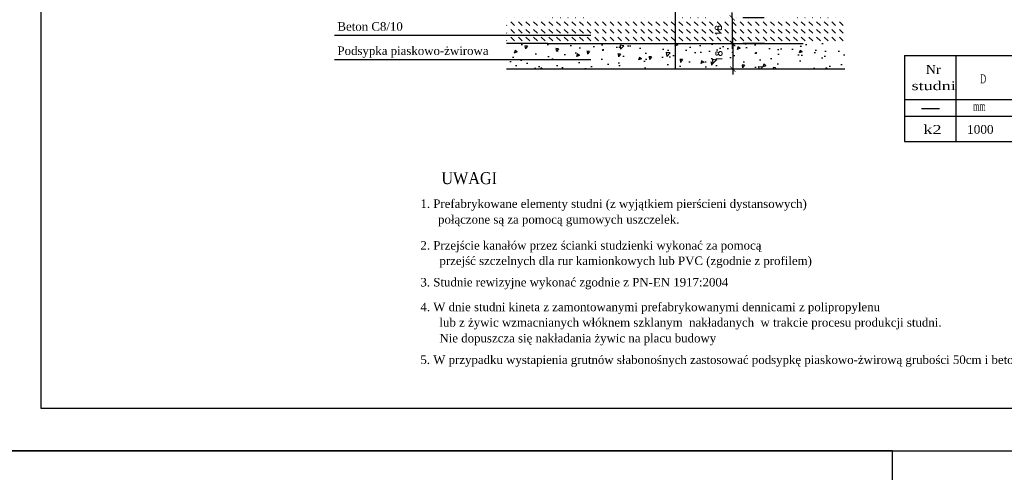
# Model space of a CAD drawing. Header units: millimetres. Extents: x -585 to 636, y -2124 to -85.
# Tile 8 of 19: x 221 to 452, y -981 to -875. Entities that reach past the tile are written whole.
import ezdxf
from ezdxf.enums import TextEntityAlignment as Align

# ---------------------------------------------------------------- set-up
doc = ezdxf.new("R2010")
doc.units = ezdxf.units.MM
doc.header["$LTSCALE"] = 2
doc.linetypes.add('AUSGEZOGEN', pattern=[0])
doc.linetypes.add('DASHDOT', pattern=[25.4, 12.7, -6.35, 0, -6.35])
for name, color, linetype in [('KRESKOWANIE', 7, 'Continuous'), ('OBRYS_20', 7, 'Continuous'), ('OBRYS_25', 1, 'Continuous'), ('OBRYS_35', 3, 'Continuous'), ('OPIS_25', 1, 'Continuous'), ('OSIE2', 2, 'DASHDOT'), ('WYMIARY_25', 30, 'Continuous')]:
    doc.layers.add(name, color=color, linetype=linetype)
doc.layers.add('O_opisy ks', color=7, linetype='Continuous', lineweight=25)
doc.styles.add('lidka', font='times.ttf', dxfattribs={"height": 10})
doc.styles.add('tfont1', font='times.ttf', dxfattribs={"width": 0.8})
doc.styles.add('wymiar', font='simplex.shx')
doc.dimstyles.new('WYMIARY1_25', dxfattribs={"dimscale": 2.5, "dimtxt": 0.6, "dimasz": 0.5, "dimexe": 1, "dimexo": 3, "dimgap": 1, "dimtad": 1, "dimtxsty": 'wymiar', "dimblk": 'ARCHTICK', "dimcen": 2, "dimdle": 1.3, "dimclrd": 256, "dimclre": 256, "dimaunit": 1, "dimadec": 0, "dimazin": 0, "dimtfac": 1, "dimtix": 1, "dimtmove": 2, "dimatfit": 3, "dimldrblk": 'ARCHTICK', "dimfxl": 1, "dimarcsym": 0})

# ---------------------------------------------------------------- blocks, each defined once
blk = doc.blocks.new('_ArchTick')
at = {"color": 0, "linetype": 'ByBlock', "const_width": 0.15}
blk.add_lwpolyline([(-0.5, -0.5), (0.5, 0.5)], dxfattribs=at)
blk = doc.blocks.new('*D23')
at = {"layer": 'Defpoints', "color": 0, "transparency": 16777216}
for p in [(388.5, -880.68), (388.5, -886.68), (388.5, -886.68)]:
    blk.add_point(p, dxfattribs=at)
at = {"layer": 'WYMIARY_25', "lineweight": -2, "transparency": 16777216}
for p, q in [((388.5, -880.68), (388.5, -879.43)), ((388.5, -880.68), (388.5, -886.68)), ((396, -880.68), (391, -880.68)), ((388.5, -886.68), (388.5, -887.93)), ((396, -886.68), (391, -886.68))]:
    blk.add_line(p, q, dxfattribs=at)
at = {"layer": 'WYMIARY_25', "lineweight": -2, "transparency": 16777216, "xscale": 1.25, "yscale": 1.25, "zscale": 1.25}
for p, rotation in [((388.5, -880.68), 270), ((388.5, -886.68), 90)]:
    blk.add_blockref('_ArchTick', p, dxfattribs=dict(at, rotation=rotation))
at = {"layer": 'WYMIARY_25', "color": 0, "transparency": 16777216, "insert": (385.25, -883.68), "char_height": 1.5, "attachment_point": 5, "rotation": 90, "style": 'wymiar'}
blk.add_mtext('18', dxfattribs=at)
blk = doc.blocks.new('*D24')
at = {"layer": 'Defpoints', "color": 0, "transparency": 16777216}
for p in [(388.4, -874.68), (388.4, -880.68), (388.4, -880.68)]:
    blk.add_point(p, dxfattribs=at)
at = {"layer": 'WYMIARY_25', "lineweight": -2, "transparency": 16777216}
for p, q in [((388.4, -874.68), (388.4, -873.43)), ((388.4, -874.68), (388.4, -880.68)), ((395.9, -874.68), (390.9, -874.68)), ((388.4, -880.68), (388.4, -881.93)), ((395.9, -880.68), (390.9, -880.68))]:
    blk.add_line(p, q, dxfattribs=at)
at = {"layer": 'WYMIARY_25', "lineweight": -2, "transparency": 16777216, "xscale": 1.25, "yscale": 1.25, "zscale": 1.25}
for p, rotation in [((388.4, -874.68), 270), ((388.4, -880.68), 90)]:
    blk.add_blockref('_ArchTick', p, dxfattribs=dict(at, rotation=rotation))
at = {"layer": 'WYMIARY_25', "color": 0, "transparency": 16777216, "insert": (385.15, -877.68), "char_height": 1.5, "attachment_point": 5, "rotation": 90, "style": 'wymiar'}
blk.add_mtext('18', dxfattribs=at)

msp = doc.modelspace()

# ---------------------------------------------------------------- hatches: boundary and pattern name
at = {"layer": 'KRESKOWANIE'}
h = msp.add_hatch(dxfattribs=at)
h.set_pattern_fill('DASH', color=256, scale=0.4, angle=135, style=0)
h.set_pattern_definition([(135, (-7994.6373, -5370.2172), (-1.79605122, 2e-16), [1.27, -1.27])])
h.paths.add_polyline_path([(375.0694, -874.6752), (371.0694, -874.6752), (345.0694, -874.6752), (335.327, -874.6752), (335.327, -880.6752), (345.0694, -880.6752), (375.0694, -880.6752)])
h.paths.add_polyline_path([(414.8118, -874.6752), (405.0694, -874.6752), (375.0694, -874.6752), (375.0694, -880.6752), (405.0694, -880.6752), (414.8118, -880.6752)])
h = msp.add_hatch(dxfattribs=at)
h.set_pattern_fill('AR-CONC', color=256, scale=0.04, angle=180, style=0)
h.set_pattern_definition([(230, (-7994.6373, -5370.217), (-7.2873868, 0.6375634), [0.762, -8.382]), (175, (-7994.637, -5370.217), (1.409713, -7.642266), [0.6096, -6.7056]), (280.451, (-7995.2446, -5370.164), (-5.8777, -7.0046675), [0.6476, -7.1236]), (226.1842, (-7994.637, -5372.249), (-10.843162, 1.681693), [1.143, -12.573]), (276.6356, (-7995.541, -5372.109), (-9.496169, -9.897022), [0.9714, -10.6854]), (171.184, (-7994.637, -5372.249), (-9.496184, -9.897005), [0.9144, -10.0584]), (201, (-7995.6533, -5371.741), (-6.0645952, 4.0906207), [0.762, -8.382]), (146, (-7995.653, -5371.741), (-2.472081, -7.3675186), [0.6096, -6.7056]), (251.4514, (-7996.159, -5371.4), (-8.5366596, -3.2769143), [0.6476, -7.1236]), (217.5, (-7994.6373, -5370.2172), (-0.1235441, -3.38220155), [0, -6.62432, 0, -6.8072, 0, -6.731]), (187.5, (-7994.6373, -5370.2172), (-2.6727865, -4.007223), [0, -3.88112, 0, -6.47192, 0, -2.5654]), (147.5, (-7992.3717, -5370.2172), (-5.4236238, 0.22914976), [0, -2.54, 0, -7.9248, 0, -10.5156]), (137.5, (-7991.3557, -5370.217), (-5.9251673, -1.0170596), [0, -3.302, 0, -5.26288, 0, -7.4676])])
h.paths.add_polyline_path([(414.8118, -880.6752), (405.0694, -880.6752), (345.0694, -880.6752), (335.327, -880.6752), (335.327, -886.6752), (414.8118, -886.6752)])

# ---------------------------------------------------------------- linework, layer by layer
for points in [[(216.0076, -976.2637), (636.0076, -976.2637), (636.0076, -679.2637), (216.0076, -679.2637)], [(226.0076, -966.2637), (626.0076, -966.2637), (626.0076, -689.2637), (226.0076, -689.2637)], [(6.0076, -1273.2637), (426.0076, -1273.2637), (426.0076, -976.2637), (6.0076, -976.2637)]]:
    msp.add_lwpolyline(points, close=True)
at = {"layer": 'O_opisy ks'}
for p, q in [((432.8583, -895.9326), (437.0448, -895.9326)), ((440.9458, -897.747), (619.621, -897.747))]:
    msp.add_line(p, q, dxfattribs=at)
at = {"layer": 'OBRYS_20'}
for p, q in [((294.9684, -878.7614), (355.1733, -878.7614)), ((345.0694, -880.6752), (335.327, -880.6752)), ((345.0694, -880.6752), (405.0694, -880.6752)), ((294.9684, -884.4626), (355.1733, -884.4626)), ((414.8118, -886.6752), (335.327, -886.6752))]:
    msp.add_line(p, q, dxfattribs=at)
at = {"layer": 'OBRYS_35', "color": 3, "linetype": 'AUSGEZOGEN'}
for p, q in [((428.8498, -883.4858), (619.621, -883.4858)), ((428.8498, -883.4858), (428.8498, -903.6593)), ((440.9458, -883.4858), (440.9458, -897.747)), ((440.9458, -883.4858), (440.9458, -903.6593)), ((428.8498, -893.8239), (619.621, -893.8239)), ((428.8498, -897.747), (619.621, -897.747)), ((428.8498, -903.6593), (619.621, -903.6593))]:
    msp.add_line(p, q, dxfattribs=at)
at = {"layer": 'OSIE2'}
msp.add_line((375.0694, -886.4967), (375.0694, -736.0476), dxfattribs=at)

# ---------------------------------------------------------------- texts
at = {"layer": 'KRESKOWANIE', "style": 'tfont1', "width": 0.917848}
msp.add_text('UWAGI', height=2.8, dxfattribs=at).set_placement((320.0682, -913.672), (333.1348, -913.672), align=Align.FIT)
at = {"layer": 'O_opisy ks', "style": 'tfont1'}
for s, width, p, p2 in [('Nr', 1.063324, (433.8812, -887.8214), (437.3372, -887.8214)), ('D', 0.625197, (446.653, -890.0132), (448.0354, -890.0132)), ('studni', 1.385061, (430.5178, -891.6303), (440.8858, -891.6303)), ('mm', 0.604642, (444.9771, -896.4175), (447.8571, -896.4175)), ('k2', 1.391794, (433.2963, -901.8849), (437.5578, -901.8849)), ('1000', 1.015869, (443.5566, -901.8849), (449.7774, -901.8849))]:
    msp.add_text(s, height=2.0736, dxfattribs=dict(at, width=width)).set_placement(p, p2, align=Align.FIT)
at = {"layer": 'OBRYS_25', "color": 1, "linetype": 'AUSGEZOGEN', "lineweight": 0, "style": 'tfont1'}
for s, p in [('1. Prefabrykowane elementy studni (z wyjątkiem pierścieni dystansowych)', (315.1371, -919.2585)), ('połączone są za pomocą gumowych uszczelek.', (319.28, -922.9514)), ('2. Przejście kanałów przez ścianki studzienki wykonać za pomocą', (315.1371, -929.0318)), ('przejść szczelnych dla rur kamionkowych lub PVC (zgodnie z profilem)', (319.6106, -932.6524)), ('3. Studnie rewizyjne wykonać zgodnie z PN-EN 1917:2004', (315.1371, -937.6794)), ('4. W dnie studni kineta z zamontowanymi prefabrykowanymi dennicami z polipropylenu', (315.1371, -943.4853)), ('lub z żywic wzmacnianych włóknem szklanym  nakładanych  w trakcie procesu produkcji studni.', (319.6106, -947.1059)), ('Nie dopuszcza się nakładania żywic na placu budowy', (319.6106, -950.8077)), ('5. W przypadku wystapienia grutnów słabonośnych zastosować podsypkę piaskowo-żwirową grubości 50cm i beton C8/10 grubości 20cm', (315.1371, -955.8671))]:
    msp.add_text(s, height=2, dxfattribs=at).set_placement(p)
at = {"layer": 'OPIS_25', "linetype": 'Continuous', "style": 'lidka'}
for s, p in [('Beton C8/10', (295.646, -877.6823)), ('Podsypka piaskowo-żwirowa', (295.646, -883.3835))]:
    msp.add_text(s, height=2, dxfattribs=at).set_placement(p)

# ---------------------------------------------------------------- dimensions: what is measured, and where the dimension line sits
at = {"layer": 'WYMIARY_25'}
for p1, p2, picture, middle in [((388.3956, -874.6752), (388.3956, -880.6752), '*D24', (385.1456, -877.6752)), ((388.5004, -880.6752), (388.5004, -886.6752), '*D23', (385.2504, -883.6752))]:
    dim = msp.add_aligned_dim(p1=p1, p2=p2, distance=0, dimstyle='WYMIARY1_25', override={"dimlfac": 3}, dxfattribs=at)
    dim.commit()
    dim.dimension.update_dxf_attribs({"geometry": picture, "text_midpoint": middle})

doc.saveas('drawing.dxf')
